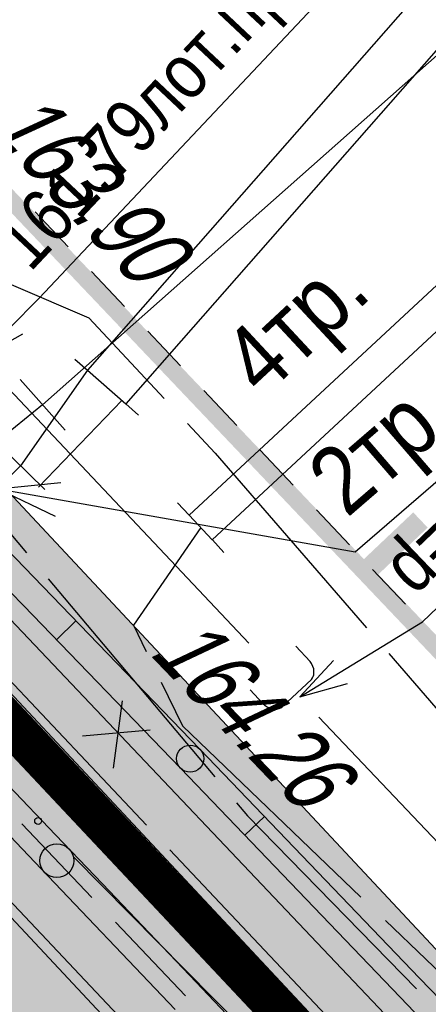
# Model space of a CAD drawing. Header units: millimetres. Extents: x 4385 to 11928, y 17253 to 36963.
# Tile 164 of 256: x 5920 to 5926, y 18684 to 18698. Entities that reach past the tile are written whole.
import ezdxf
from ezdxf.enums import TextEntityAlignment as Align

# ---------------------------------------------------------------- set-up
doc = ezdxf.new("R2010")
doc.units = ezdxf.units.MM
for name, color, linetype, lineweight in [('Геоподоснова_34179-21 от 9.08.21$0$Водосток', 7, 'Continuous', 25), ('Геоподоснова_34179-21 от 9.08.21$0$Водосток проектный', 7, 'Continuous', 25), ('Геоподоснова_34179-21 от 9.08.21$0$Горизонтали', 7, 'Continuous', 25), ('Геоподоснова_34179-21 от 9.08.21$0$Граница улицы', 7, 'Continuous', 25), ('Геоподоснова_34179-21 от 9.08.21$0$Кабели', 7, 'Continuous', 25), ('Геоподоснова_34179-21 от 9.08.21$0$Кабель Мосэнерго', 7, 'Continuous', 25), ('Геоподоснова_34179-21 от 9.08.21$0$Кабель связи', 7, 'Continuous', 25), ('Геоподоснова_34179-21 от 9.08.21$0$Канализация напорная', 7, 'Continuous', 25), ('Геоподоснова_34179-21 от 9.08.21$0$Красные линии', 7, 'Continuous', 25), ('Геоподоснова_34179-21 от 9.08.21$0$Ограды', 7, 'Continuous', 25), ('Геоподоснова_34179-21 от 9.08.21$0$Фонтаны', 7, 'Continuous', 25), ('ГП_реконстр_Ботаническая$0$ГП_дороги_УДС', 205, 'Continuous', 5)]:
    doc.layers.add(name, color=color, linetype=linetype, lineweight=lineweight)
doc.layers.add('ГП_граница_аренд_зем_500', color=7, linetype='Continuous', true_color=0x000000)
doc.layers.add('ГП_реконстр_Ботаническая$0$ГП_озел_проект_УДС', color=7, linetype='Continuous', lineweight=0, true_color=0xbedfd7, transparency=0.5)
doc.layers.add('ГП_реконстр_Ботаническая$0$ГП_тротуары_штриховка_УДС', color=7, linetype='Continuous', lineweight=0, true_color=0xd3c4ab, transparency=0.5)
doc.styles.add('Геоподоснова_34179-21 от 9.08.21$0$Style-RUSSIAN_1251', font='RUSSIAN_1251.shx')
doc.styles.add('Геоподоснова_34179-21 от 9.08.21$0$Style-RUSSIAN_1251 I 0.32289', font='RUSSIAN_1251.shx', dxfattribs={"oblique": 18.5})

# ---------------------------------------------------------------- blocks, each defined once
blk = doc.blocks.new('Геоподоснова_34179-21 от 9.08.21$0$msdElementTypeLineString_95')
at = {"layer": 'Геоподоснова_34179-21 от 9.08.21$0$Ограды', "color": 7, "linetype": 'Continuous', "lineweight": 25}
for p, q in [((25.739, 128.683), (28.517, 125.806)), ((25.453, 128.404), (28.231, 125.526)), ((28.716, 125.023), (29.004, 125.301)), ((31.294, 122.926), (34.062, 120.04)), ((31.008, 122.647), (33.776, 119.76)), ((31.491, 122.143), (31.78, 122.42)), ((34.062, 120.04), (36.831, 117.153)), ((33.776, 119.76), (36.545, 116.873))]:
    blk.add_line(p, q, dxfattribs=at)
at = {"layer": 'Геоподоснова_34179-21 от 9.08.21$0$Ограды', "color": 7, "linetype": 'Continuous', "lineweight": 25, "flags": 128}
for points in [[(28.517, 125.806), (30.829, 123.411), (31.294, 122.926)], [(28.231, 125.526), (30.541, 123.134), (31.008, 122.647)]]:
    blk.add_lwpolyline(points, dxfattribs=at)
blk = doc.blocks.new('Геоподоснова_34179-21 от 9.08.21$0$msdElementTypeLineString_119')
at = {"layer": 'Геоподоснова_34179-21 от 9.08.21$0$Ограды', "linetype": 'Continuous', "lineweight": 25}
h = blk.add_hatch(color=7, dxfattribs=at)
edge = h.paths.add_edge_path()
edge.add_arc((80.535, 137.715), 0.25, 0, 360)
at = {"layer": 'Геоподоснова_34179-21 от 9.08.21$0$Ограды', "color": 7, "linetype": 'Continuous', "lineweight": 25}
for p, q in [((80.515, 138.098), (79.826, 138.823)), ((80.21, 137.694), (79.52, 138.418)), ((81.052, 137.172), (80.018, 138.258)), ((81.205, 137.374), (80.515, 138.098)), ((80.899, 136.97), (80.21, 137.694)), ((81.894, 136.65), (81.205, 137.374)), ((81.589, 136.245), (80.899, 136.97)), ((82.431, 135.723), (81.397, 136.81)), ((82.584, 135.925), (81.894, 136.65)), ((82.278, 135.521), (81.589, 136.245)), ((83.273, 135.201), (82.584, 135.925))]:
    blk.add_line(p, q, dxfattribs=at)
blk.add_circle((80.535, 137.715), 0.25, dxfattribs=at)
blk.add_circle((80.535, 137.715), 0.25, dxfattribs=at)
blk = doc.blocks.new('Геоподоснова_34179-21 от 9.08.21$0$msdElementTypeLineString_121')
at = {"layer": 'Геоподоснова_34179-21 от 9.08.21$0$Граница улицы', "color": 7, "linetype": 'Continuous', "lineweight": 25}
for p, q in [((6.517, 32.346), (6.032, 32.86)), ((7.345, 31.468), (6.86, 31.982)), ((8.172, 30.591), (7.688, 31.104)), ((9, 29.713), (8.515, 30.227)), ((9.828, 28.835), (9.343, 29.349)), ((10.656, 27.957), (10.171, 28.471)), ((11.484, 27.08), (10.999, 27.594))]:
    blk.add_line(p, q, dxfattribs=at)
blk = doc.blocks.new('Геоподоснова_34179-21 от 9.08.21$0$PIKET_498')
at = {"layer": 'Геоподоснова_34179-21 от 9.08.21$0$Горизонтали', "color": 7, "linetype": 'Continuous', "lineweight": 25}
blk.add_arc((0.00025, 0.0004), 0.2, 0, 359.999994, dxfattribs=at)
blk = doc.blocks.new('Геоподоснова_34179-21 от 9.08.21$0$msdElementTypeLine_36')
at = {"layer": 'Геоподоснова_34179-21 от 9.08.21$0$Кабель Мосэнерго', "color": 7, "linetype": 'Continuous', "lineweight": 25}
for p, q in [((-0.044, 0.675), (0.126, 0.492)), ((0.126, 0.492), (0.466, 0.126)), ((0.467, 0.126), (0.637, -0.057))]:
    blk.add_line(p, q, dxfattribs=at)
blk = doc.blocks.new('Геоподоснова_34179-21 от 9.08.21$0$msdElementTypeLine_37')
at = {"layer": 'Геоподоснова_34179-21 от 9.08.21$0$Кабель Мосэнерго', "color": 7, "linetype": 'Continuous', "lineweight": 25}
for p, q in [((-0.044, 0.675), (0.126, 0.492)), ((0.126, 0.492), (0.466, 0.126)), ((0.467, 0.126), (0.637, -0.057))]:
    blk.add_line(p, q, dxfattribs=at)
blk = doc.blocks.new('Геоподоснова_34179-21 от 9.08.21$0$msdElementTypeMultiLine_123')
at = {"layer": 'Геоподоснова_34179-21 от 9.08.21$0$Кабель Мосэнерго', "color": 7, "linetype": 'Continuous', "lineweight": 25, "flags": 128}
for points in [[(9.896, 9.582), (0.126, 0.492)], [(10.236, 9.216), (0.466, 0.126)]]:
    blk.add_lwpolyline(points, dxfattribs=at)
at = {"layer": 'Геоподоснова_34179-21 от 9.08.21$0$Кабель Мосэнерго', "color": 7, "linetype": 'Continuous', "lineweight": 25}
for name, p in [('Геоподоснова_34179-21 от 9.08.21$0$msdElementTypeLine_37', (9.77, 9.09)), ('Геоподоснова_34179-21 от 9.08.21$0$msdElementTypeLine_36', (0, 0))]:
    blk.add_blockref(name, p, dxfattribs=at)
blk = doc.blocks.new('Геоподоснова_34179-21 от 9.08.21$0$msdElementTypeLine_40')
at = {"layer": 'Геоподоснова_34179-21 от 9.08.21$0$Кабель Мосэнерго', "color": 7, "linetype": 'Continuous', "lineweight": 25}
for p, q in [((-0.063, 0.785), (0.125, 0.62)), ((0.125, 0.62), (0.689, 0.126)), ((0.689, 0.126), (0.877, -0.039))]:
    blk.add_line(p, q, dxfattribs=at)
blk = doc.blocks.new('Геоподоснова_34179-21 от 9.08.21$0$msdElementTypeLine_41')
at = {"layer": 'Геоподоснова_34179-21 от 9.08.21$0$Кабель Мосэнерго', "color": 7, "linetype": 'Continuous', "lineweight": 25}
for p, q in [((-0.063, 0.785), (0.125, 0.62)), ((0.125, 0.62), (0.689, 0.126)), ((0.689, 0.126), (0.877, -0.039))]:
    blk.add_line(p, q, dxfattribs=at)
blk = doc.blocks.new('Геоподоснова_34179-21 от 9.08.21$0$msdElementTypeMultiLine_126')
at = {"layer": 'Геоподоснова_34179-21 от 9.08.21$0$Кабель Мосэнерго', "color": 7, "linetype": 'Continuous', "lineweight": 25, "flags": 128}
for points in [[(9.722, 11.561), (0.125, 0.62)], [(10.286, 11.067), (0.689, 0.126)]]:
    blk.add_lwpolyline(points, dxfattribs=at)
at = {"layer": 'Геоподоснова_34179-21 от 9.08.21$0$Кабель Мосэнерго', "color": 7, "linetype": 'Continuous', "lineweight": 25}
for name, p in [('Геоподоснова_34179-21 от 9.08.21$0$msdElementTypeLine_41', (9.597, 10.941)), ('Геоподоснова_34179-21 от 9.08.21$0$msdElementTypeLine_40', (0, 0))]:
    blk.add_blockref(name, p, dxfattribs=at)
blk = doc.blocks.new('Геоподоснова_34179-21 от 9.08.21$0$msdElementTypeLineString_306')
at = {"layer": 'Геоподоснова_34179-21 от 9.08.21$0$Кабель Мосэнерго', "color": 7, "linetype": 'Continuous', "lineweight": 25}
for p, q in [((3.777, 4.535), (4.491, 3.835)), ((1.143, 1.85), (1.857, 1.15))]:
    blk.add_line(p, q, dxfattribs=at)
blk = doc.blocks.new('Геоподоснова_34179-21 от 9.08.21$0$msdElementTypeMultiLine_141')
at = {"layer": 'Геоподоснова_34179-21 от 9.08.21$0$Кабель Мосэнерго', "color": 7, "linetype": 'Continuous', "lineweight": 25, "flags": 128}
blk.add_lwpolyline([(4.134, 4.185), (1.5, 1.5)], dxfattribs=at)
at = {"layer": 'Геоподоснова_34179-21 от 9.08.21$0$Кабель Мосэнерго', "color": 7, "linetype": 'Continuous', "lineweight": 25}
blk.add_blockref('Геоподоснова_34179-21 от 9.08.21$0$msdElementTypeLineString_306', (0, 0), dxfattribs=at)
blk = doc.blocks.new('Геоподоснова_34179-21 от 9.08.21$0$msdElementTypeLineString_317')
at = {"layer": 'Геоподоснова_34179-21 от 9.08.21$0$Кабель Мосэнерго', "color": 7, "linetype": 'Continuous', "lineweight": 25}
blk.add_line((1.168, 1.874), (1.832, 1.126), dxfattribs=at)
blk = doc.blocks.new('Геоподоснова_34179-21 от 9.08.21$0$msdElementTypeMultiLine_150')
at = {"layer": 'Геоподоснова_34179-21 от 9.08.21$0$Кабель Мосэнерго', "color": 7, "linetype": 'Continuous', "lineweight": 25, "flags": 128}
blk.add_lwpolyline([(17.379, 15.589), (1.5, 1.5)], dxfattribs=at)
at = {"layer": 'Геоподоснова_34179-21 от 9.08.21$0$Кабель Мосэнерго', "color": 7, "linetype": 'Continuous', "lineweight": 25}
blk.add_blockref('Геоподоснова_34179-21 от 9.08.21$0$msdElementTypeLineString_317', (0, 0), dxfattribs=at)
blk = doc.blocks.new('Геоподоснова_34179-21 от 9.08.21$0$msdElementTypeLineString_318')
at = {"layer": 'Геоподоснова_34179-21 от 9.08.21$0$Кабели', "color": 7, "linetype": 'Continuous', "lineweight": 25}
blk.add_line((27.648, 5.099), (30.271, 2.444), dxfattribs=at)
blk.add_circle((27.121, 5.633), 0.05, dxfattribs=at)
blk = doc.blocks.new('Геоподоснова_34179-21 от 9.08.21$0$msdElementTypeMultiLine_151')
at = {"layer": 'Геоподоснова_34179-21 от 9.08.21$0$Кабели', "color": 7, "linetype": 'Continuous', "lineweight": 25}
blk.add_blockref('Геоподоснова_34179-21 от 9.08.21$0$msdElementTypeLineString_318', (0, 0), dxfattribs=at)
blk = doc.blocks.new('Геоподоснова_34179-21 от 9.08.21$0$msdElementTypeLineString_319')
at = {"layer": 'Геоподоснова_34179-21 от 9.08.21$0$Канализация напорная', "color": 16, "linetype": 'Continuous', "lineweight": 25}
blk.add_line((16.578, 16.381), (32.124, 0), dxfattribs=at)
blk = doc.blocks.new('Геоподоснова_34179-21 от 9.08.21$0$msdElementTypeLineString_320')
at = {"layer": 'Геоподоснова_34179-21 от 9.08.21$0$Канализация напорная', "color": 1, "linetype": 'Continuous', "lineweight": 25}
for p, q in [((27.012, 6.766), (26.879, 5.775)), ((27.426, 6.333), (26.43, 6.245))]:
    blk.add_line(p, q, dxfattribs=at)
blk = doc.blocks.new('Геоподоснова_34179-21 от 9.08.21$0$msdElementTypeMultiLine_152')
at = {"layer": 'Геоподоснова_34179-21 от 9.08.21$0$Канализация напорная', "color": 16, "linetype": 'Continuous', "lineweight": 25}
blk.add_blockref('Геоподоснова_34179-21 от 9.08.21$0$msdElementTypeLineString_319', (0.506, 0.506), dxfattribs=at)
at = {"layer": 'Геоподоснова_34179-21 от 9.08.21$0$Канализация напорная', "color": 1, "linetype": 'Continuous', "lineweight": 25}
blk.add_blockref('Геоподоснова_34179-21 от 9.08.21$0$msdElementTypeLineString_320', (0.099, 0.099), dxfattribs=at)
blk = doc.blocks.new('Геоподоснова_34179-21 от 9.08.21$0$msdElementTypeLineString_466')
at = {"layer": 'Геоподоснова_34179-21 от 9.08.21$0$Водосток', "color": 30, "linetype": 'Continuous', "lineweight": 25}
for p, q in [((8.063, 8.182), (8.353, 8.819)), ((4.558, 4.625), (8.063, 8.182)), ((0, 0), (3.505, 3.557))]:
    blk.add_line(p, q, dxfattribs=at)
blk = doc.blocks.new('Геоподоснова_34179-21 от 9.08.21$0$msdElementTypeLineString_467')
at = {"layer": 'Геоподоснова_34179-21 от 9.08.21$0$Водосток', "color": 30, "linetype": 'Continuous', "lineweight": 25, "flags": 128}
for points in [[(8.794, 10.34), (8.696, 10.125), (8.682, 10.088), (8.676, 10.058), (8.669, 10.016), (8.671, 9.975), (8.678, 9.941), (8.695, 9.906), (8.715, 9.874), (8.738, 9.856), (8.761, 9.841), (9.293, 9.598), (9.318, 9.592), (9.339, 9.589), (9.368, 9.591), (9.391, 9.598), (9.422, 9.61), (9.451, 9.624), (9.477, 9.648), (9.511, 9.683), (9.53, 9.714), (9.64, 9.955)], [(4.338, 5.052), (4.143, 4.854), (4.117, 4.825), (4.101, 4.799), (4.081, 4.762), (4.068, 4.723), (4.063, 4.688), (4.067, 4.65), (4.075, 4.612), (4.09, 4.588), (4.106, 4.565), (4.523, 4.155), (4.544, 4.14), (4.564, 4.131), (4.591, 4.123), (4.616, 4.121), (4.648, 4.122), (4.681, 4.125), (4.713, 4.138), (4.757, 4.16), (4.786, 4.183), (5.003, 4.403)]]:
    blk.add_lwpolyline(points, dxfattribs=at)
blk = doc.blocks.new('Геоподоснова_34179-21 от 9.08.21$0$msdElementTypeMultiLine_265')
at = {"layer": 'Геоподоснова_34179-21 от 9.08.21$0$Водосток', "color": 30, "linetype": 'Continuous', "lineweight": 25}
for name, p in [('Геоподоснова_34179-21 от 9.08.21$0$msdElementTypeLineString_467', (0, 0)), ('Геоподоснова_34179-21 от 9.08.21$0$msdElementTypeLineString_466', (0.467, 0.467))]:
    blk.add_blockref(name, p, dxfattribs=at)
blk = doc.blocks.new('Геоподоснова_34179-21 от 9.08.21$0$msdElementTypeLineString_693')
at = {"layer": 'Геоподоснова_34179-21 от 9.08.21$0$Канализация напорная', "color": 16, "linetype": 'Continuous', "lineweight": 25}
blk.add_line((16.578, 16.381), (32.124, 0), dxfattribs=at)
blk = doc.blocks.new('Геоподоснова_34179-21 от 9.08.21$0$msdElementTypeLineString_694')
at = {"layer": 'Геоподоснова_34179-21 от 9.08.21$0$Канализация напорная', "color": 1, "linetype": 'Continuous', "lineweight": 25}
for p, q in [((27.012, 6.766), (26.879, 5.775)), ((27.426, 6.333), (26.43, 6.245))]:
    blk.add_line(p, q, dxfattribs=at)
blk = doc.blocks.new('Геоподоснова_34179-21 от 9.08.21$0$msdElementTypeMultiLine_456')
at = {"layer": 'Геоподоснова_34179-21 от 9.08.21$0$Канализация напорная', "color": 16, "linetype": 'Continuous', "lineweight": 25}
blk.add_blockref('Геоподоснова_34179-21 от 9.08.21$0$msdElementTypeLineString_693', (0.506, 0.506), dxfattribs=at)
at = {"layer": 'Геоподоснова_34179-21 от 9.08.21$0$Канализация напорная', "color": 1, "linetype": 'Continuous', "lineweight": 25}
blk.add_blockref('Геоподоснова_34179-21 от 9.08.21$0$msdElementTypeLineString_694', (0.099, 0.099), dxfattribs=at)
blk = doc.blocks.new('Геоподоснова_34179-21 от 9.08.21$0$msdElementTypeLineString_832')
at = {"layer": 'Геоподоснова_34179-21 от 9.08.21$0$Кабель связи', "color": 3, "linetype": 'Continuous', "lineweight": 25}
blk.add_line((29.787, 103.649), (27.301, 106.283), dxfattribs=at)
blk = doc.blocks.new('Геоподоснова_34179-21 от 9.08.21$0$msdElementTypeMultiLine_516')
at = {"layer": 'Геоподоснова_34179-21 от 9.08.21$0$Кабель связи', "color": 3, "linetype": 'Continuous', "lineweight": 25}
blk.add_blockref('Геоподоснова_34179-21 от 9.08.21$0$msdElementTypeLineString_832', (0.142, 0.142), dxfattribs=at)
blk = doc.blocks.new('Геоподоснова_34179-21 от 9.08.21$0$DIMTXT_27')
at = {"layer": 'Геоподоснова_34179-21 от 9.08.21$0$Кабель Мосэнерго', "color": 7, "linetype": 'Continuous', "lineweight": 25}
for q in [(0.93, 0.09), (0.843, -0.402)]:
    blk.add_line((0, 0), q, dxfattribs=at)
at = {"layer": 'Геоподоснова_34179-21 от 9.08.21$0$Кабель Мосэнерго', "color": 7, "linetype": 'Continuous', "lineweight": 25, "flags": 128}
blk.add_lwpolyline([(0, 0), (5.261, -0.927), (7.557, 1.057)], dxfattribs=at)
at = {"layer": 'Геоподоснова_34179-21 от 9.08.21$0$Кабель Мосэнерго', "color": 7, "linetype": 'Continuous', "lineweight": 25, "style": 'Геоподоснова_34179-21 от 9.08.21$0$Style-RUSSIAN_1251', "width": 0.899998}
blk.add_text('2тр.', height=1, rotation=40.8307, dxfattribs=at).set_placement((4.483, 0.317), align=Align.TOP_LEFT)
blk = doc.blocks.new('Геоподоснова_34179-21 от 9.08.21$0$msdElementTypeLineString_872')
at = {"layer": 'Геоподоснова_34179-21 от 9.08.21$0$Водосток проектный', "color": 7, "linetype": 'Continuous', "lineweight": 25}
for p, q in [((73.788, 152.408), (69.823, 156.605)), ((78.784, 147.121), (74.818, 151.318))]:
    blk.add_line(p, q, dxfattribs=at)
blk = doc.blocks.new('Геоподоснова_34179-21 от 9.08.21$0$msdElementTypeLineString_873')
at = {"layer": 'Геоподоснова_34179-21 от 9.08.21$0$Водосток проектный', "color": 7, "linetype": 'Continuous', "lineweight": 25, "flags": 128}
blk.add_lwpolyline([(74.271, 152.187), (74.461, 151.985), (74.49, 151.959), (74.515, 151.942), (74.552, 151.92), (74.59, 151.906), (74.624, 151.9), (74.663, 151.902), (74.701, 151.909), (74.726, 151.923), (74.749, 151.938), (75.174, 152.34), (75.189, 152.361), (75.199, 152.38), (75.208, 152.407), (75.211, 152.432), (75.211, 152.464), (75.209, 152.497), (75.197, 152.529), (75.177, 152.574), (75.155, 152.604), (74.943, 152.829)], dxfattribs=at)
blk = doc.blocks.new('Геоподоснова_34179-21 от 9.08.21$0$msdElementTypeMultiLine_536')
at = {"layer": 'Геоподоснова_34179-21 от 9.08.21$0$Водосток проектный', "color": 7, "linetype": 'Continuous', "lineweight": 25}
for name, p in [('Геоподоснова_34179-21 от 9.08.21$0$msdElementTypeLineString_872', (0.467, 0.467)), ('Геоподоснова_34179-21 от 9.08.21$0$msdElementTypeLineString_873', (0, 0))]:
    blk.add_blockref(name, p, dxfattribs=at)
blk = doc.blocks.new('Геоподоснова_34179-21 от 9.08.21$0$msdElementTypeLineString_875')
at = {"layer": 'Геоподоснова_34179-21 от 9.08.21$0$Водосток проектный', "color": 7, "linetype": 'Continuous', "lineweight": 25}
for p, q in [((3.943, 3.651), (6.784, 6.281)), ((0.001, 0.001), (2.842, 2.631))]:
    blk.add_line(p, q, dxfattribs=at)
blk = doc.blocks.new('Геоподоснова_34179-21 от 9.08.21$0$msdElementTypeLineString_876')
at = {"layer": 'Геоподоснова_34179-21 от 9.08.21$0$Водосток проектный', "color": 7, "linetype": 'Continuous', "lineweight": 25}
for p, q in [((3.942, 3.65), (6.783, 6.281)), ((0.001, 0), (2.842, 2.631))]:
    blk.add_line(p, q, dxfattribs=at)
blk = doc.blocks.new('Геоподоснова_34179-21 от 9.08.21$0$msdElementTypeMultiLine_538')
at = {"layer": 'Геоподоснова_34179-21 от 9.08.21$0$Водосток проектный', "color": 7, "linetype": 'Continuous', "lineweight": 25, "flags": 128}
blk.add_lwpolyline([(3.721, 4.109), (3.518, 3.92), (3.491, 3.892), (3.474, 3.867), (3.451, 3.83), (3.437, 3.792), (3.43, 3.758), (3.432, 3.719), (3.439, 3.681), (3.452, 3.657), (3.468, 3.633), (3.865, 3.204), (3.886, 3.189), (3.905, 3.178), (3.932, 3.169), (3.956, 3.166), (3.989, 3.165), (4.021, 3.167), (4.054, 3.179), (4.099, 3.198), (4.129, 3.22), (4.356, 3.43)], dxfattribs=at)
at = {"layer": 'Геоподоснова_34179-21 от 9.08.21$0$Водосток проектный', "color": 7, "linetype": 'Continuous', "lineweight": 25}
for name, p in [('Геоподоснова_34179-21 от 9.08.21$0$msdElementTypeLineString_875', (0.263, 0.687)), ('Геоподоснова_34179-21 от 9.08.21$0$msdElementTypeLineString_876', (0.671, 0.247))]:
    blk.add_blockref(name, p, dxfattribs=at)
blk = doc.blocks.new('Геоподоснова_34179-21 от 9.08.21$0$DIMTXT_254')
at = {"layer": 'Геоподоснова_34179-21 от 9.08.21$0$Водосток проектный', "color": 7, "linetype": 'Continuous', "lineweight": 25}
for q in [(0.35, 0.638), (0.635, 0.357)]:
    blk.add_line((0, 0), q, dxfattribs=at)
at = {"layer": 'Геоподоснова_34179-21 от 9.08.21$0$Водосток проектный', "color": 7, "linetype": 'Continuous', "lineweight": 25, "flags": 128}
blk.add_lwpolyline([(0, 0), (0.877, 0.886), (5.713, 6.026)], dxfattribs=at)
at = {"layer": 'Геоподоснова_34179-21 от 9.08.21$0$Водосток проектный', "color": 7, "linetype": 'Continuous', "lineweight": 25, "style": 'Геоподоснова_34179-21 от 9.08.21$0$Style-RUSSIAN_1251', "width": 0.875}
blk.add_text('161.79лот.пр.', height=0.8, rotation=46.7473, dxfattribs=at).set_placement((0.16, 1.802), align=Align.TOP_LEFT)
blk = doc.blocks.new('Геоподоснова_34179-21 от 9.08.21$0$DIMTXT_268')
at = {"layer": 'Геоподоснова_34179-21 от 9.08.21$0$Водосток проектный', "color": 7, "linetype": 'Continuous', "lineweight": 25}
for q in [(0.493, 0.536), (0.701, 0.195)]:
    blk.add_line((0, 0), q, dxfattribs=at)
at = {"layer": 'Геоподоснова_34179-21 от 9.08.21$0$Водосток проектный', "color": 7, "linetype": 'Continuous', "lineweight": 25, "flags": 128}
blk.add_lwpolyline([(0, 0), (1.805, 1.105), (6.646, 5.741)], dxfattribs=at)
at = {"layer": 'Геоподоснова_34179-21 от 9.08.21$0$Водосток проектный', "color": 7, "linetype": 'Continuous', "lineweight": 25, "style": 'Геоподоснова_34179-21 от 9.08.21$0$Style-RUSSIAN_1251', "width": 0.875}
blk.add_text('d=400пп. пр.', height=0.8, rotation=43.7603, dxfattribs=at).set_placement((1.136, 2.057), align=Align.TOP_LEFT)
blk = doc.blocks.new('Геоподоснова_34179-21 от 9.08.21$0$msdElementTypeLineString_925')
at = {"layer": 'Геоподоснова_34179-21 от 9.08.21$0$Красные линии', "linetype": 'Continuous', "lineweight": 25}
for points in [[(17.641, 168.734), (10.755, 175.986), (10.936, 176.158), (17.822, 168.906)], [(16.461, 170.158), (16.248, 170.383), (17.064, 171.157), (17.277, 170.933)]]:
    blk.add_hatch(color=1, dxfattribs=at).paths.add_polyline_path(points)
blk = doc.blocks.new('Геоподоснова_34179-21 от 9.08.21')
at = {"layer": 'Геоподоснова_34179-21 от 9.08.21$0$Кабель Мосэнерго', "color": 10, "linetype": 'Continuous', "lineweight": 25}
for p, q in [((5921.064, 18692.906), (5920.077, 18691.501)), ((5920.403, 18692.397), (5919.042, 18691.297)), ((5921.57, 18692.463), (5920.344, 18691.183)), ((5920.485, 18689.833), (5922.935, 18686.916)), ((5919.287, 18689.008), (5921.933, 18686.204)), ((5925.497, 18688.733), (5928.117, 18685.706)), ((5918.908, 18688.681), (5921.548, 18685.884)), ((5922.276, 18685.841), (5924.922, 18683.037)), ((5921.891, 18685.52), (5924.531, 18682.723))]:
    blk.add_line(p, q, dxfattribs=at)
at = {"layer": 'Геоподоснова_34179-21 от 9.08.21$0$Кабель Мосэнерго', "color": 10, "linetype": 'Continuous', "lineweight": 25, "flags": 128}
for points in [[(5918.897, 18694.615), (5921.082, 18693.679), (5922.192, 18692.489)], [(5917.477, 18692.912), (5919.676, 18690.797), (5920.164, 18690.216)], [(5922.533, 18692.124), (5922.944, 18691.683), (5925.17, 18689.111)], [(5922.73, 18690.59), (5921.74, 18689.15), (5921.929, 18688.762)], [(5922.147, 18688.313), (5922.46, 18687.67), (5925.088, 18685.147)], [(5923.257, 18686.533), (5923.416, 18686.343), (5925.905, 18683.795)], [(5925.448, 18684.801), (5927.23, 18683.09), (5928.525, 18681.717)]]:
    blk.add_lwpolyline(points, dxfattribs=at)
at = {"layer": 'Геоподоснова_34179-21 от 9.08.21$0$Водосток', "color": 30, "linetype": 'Continuous', "lineweight": 25}
blk.add_blockref('Геоподоснова_34179-21 от 9.08.21$0$msdElementTypeMultiLine_265', (5915.892, 18695.32), dxfattribs=at)
at = {"layer": 'Геоподоснова_34179-21 от 9.08.21$0$Водосток проектный', "color": 7, "linetype": 'Continuous', "lineweight": 25}
for name, p in [('Геоподоснова_34179-21 от 9.08.21$0$DIMTXT_254', (5919.475, 18693.085)), ('Геоподоснова_34179-21 от 9.08.21$0$msdElementTypeMultiLine_536', (5849.185, 18536.013)), ('Геоподоснова_34179-21 от 9.08.21$0$DIMTXT_268', (5924.189, 18688.096)), ('Геоподоснова_34179-21 от 9.08.21$0$msdElementTypeMultiLine_538', (5921.185, 18676.853))]:
    blk.add_blockref(name, p, dxfattribs=at)
at = {"layer": 'Геоподоснова_34179-21 от 9.08.21$0$Горизонтали', "color": 7, "linetype": 'Continuous', "lineweight": 25}
blk.add_blockref('Геоподоснова_34179-21 от 9.08.21$0$PIKET_498', (5922.574, 18687.185), dxfattribs=at)
at = {"layer": 'Геоподоснова_34179-21 от 9.08.21$0$Граница улицы', "color": 7, "linetype": 'Continuous', "lineweight": 25}
blk.add_blockref('Геоподоснова_34179-21 от 9.08.21$0$msdElementTypeLineString_121', (5914.261, 18662.379), dxfattribs=at)
at = {"layer": 'Геоподоснова_34179-21 от 9.08.21$0$Кабели', "color": 7, "linetype": 'Continuous', "lineweight": 25}
blk.add_blockref('Геоподоснова_34179-21 от 9.08.21$0$msdElementTypeMultiLine_151', (5893.215, 18680.634), dxfattribs=at)
at = {"layer": 'Геоподоснова_34179-21 от 9.08.21$0$Кабель Мосэнерго', "color": 7, "linetype": 'Continuous', "lineweight": 25}
for name, p in [('Геоподоснова_34179-21 от 9.08.21$0$msdElementTypeMultiLine_150', (5918.903, 18690.897)), ('Геоподоснова_34179-21 от 9.08.21$0$msdElementTypeMultiLine_126', (5920.939, 18692.286)), ('Геоподоснова_34179-21 от 9.08.21$0$msdElementTypeMultiLine_123', (5922.434, 18690.281)), ('Геоподоснова_34179-21 от 9.08.21$0$DIMTXT_27', (5919.743, 18691.161)), ('Геоподоснова_34179-21 от 9.08.21$0$msdElementTypeMultiLine_141', (5915.943, 18687.316))]:
    blk.add_blockref(name, p, dxfattribs=at)
at = {"layer": 'Геоподоснова_34179-21 от 9.08.21$0$Кабель связи', "color": 3, "linetype": 'Continuous', "lineweight": 25}
blk.add_blockref('Геоподоснова_34179-21 от 9.08.21$0$msdElementTypeMultiLine_516', (5891.802, 18579.382), dxfattribs=at)
at = {"layer": 'Геоподоснова_34179-21 от 9.08.21$0$Канализация напорная', "color": 16, "linetype": 'Continuous', "lineweight": 25}
for name in ['Геоподоснова_34179-21 от 9.08.21$0$msdElementTypeMultiLine_152', 'Геоподоснова_34179-21 от 9.08.21$0$msdElementTypeMultiLine_456']:
    blk.add_blockref(name, (5894.463, 18681.173), dxfattribs=at)
at = {"layer": 'Геоподоснова_34179-21 от 9.08.21$0$Красные линии', "color": 1, "linetype": 'Continuous', "lineweight": 25}
blk.add_blockref('Геоподоснова_34179-21 от 9.08.21$0$msdElementTypeLineString_925', (5908.793, 18519.656), dxfattribs=at)
at = {"layer": 'Геоподоснова_34179-21 от 9.08.21$0$Ограды', "color": 7, "linetype": 'Continuous', "lineweight": 25}
for name, p in [('Геоподоснова_34179-21 от 9.08.21$0$msdElementTypeLineString_95', (5891.889, 18563.913)), ('Геоподоснова_34179-21 от 9.08.21$0$msdElementTypeLineString_119', (5840.077, 18547.967))]:
    blk.add_blockref(name, p, dxfattribs=at)
at = {"layer": 'Геоподоснова_34179-21 от 9.08.21$0$Горизонтали', "color": 7, "linetype": 'Continuous', "lineweight": 25, "style": 'Геоподоснова_34179-21 от 9.08.21$0$Style-RUSSIAN_1251 I 0.32289', "oblique": 18.5, "width": 0.799996}
blk.add_text('164.26', height=1, rotation=313.8023, dxfattribs=at).set_placement((5921.953, 18688.74))
at = {"layer": 'Геоподоснова_34179-21 от 9.08.21$0$Кабель Мосэнерго', "color": 7, "linetype": 'Continuous', "lineweight": 25, "style": 'Геоподоснова_34179-21 от 9.08.21$0$Style-RUSSIAN_1251', "width": 0.899998}
blk.add_text('4тр.', height=1, rotation=42.92, dxfattribs=at).set_placement((5923.644, 18692.488))
at = {"layer": 'Геоподоснова_34179-21 от 9.08.21$0$Фонтаны', "color": 7, "linetype": 'Continuous', "lineweight": 25, "style": 'Геоподоснова_34179-21 от 9.08.21$0$Style-RUSSIAN_1251 I 0.32289', "oblique": 18.5, "width": 0.799996}
blk.add_text('163.90', height=1, rotation=313.2473, dxfattribs=at).set_placement((5919.56, 18696.487))
blk = doc.blocks.new('ГП_реконстр_Ботаническая')
at = {"layer": 'ГП_реконстр_Ботаническая$0$ГП_озел_проект_УДС'}
h = blk.add_hatch(color=256, dxfattribs=at)
h.dxf.hatch_style = 1
edge = h.paths.add_edge_path()
edge.add_arc((5909.222, 18684.228), 12.5, 43.0357, 73.0992)
edge.add_arc((5909.222, 18684.228), 12.5, 73.0992, 84.2697)
edge.add_line((5910.47, 18696.665), (5916.897, 18691.394))
edge.add_line((5916.897, 18691.394), (5969.281, 18635.289))
edge.add_line((5969.281, 18635.289), (5969.482, 18635.459))
edge.add_line((5969.482, 18635.459), (5972.51, 18634.762))
edge.add_line((5972.51, 18634.762), (5951.896, 18656.84))
edge.add_line((5951.896, 18656.84), (5951.639, 18656.842))
edge.add_line((5951.639, 18656.842), (5951.348, 18657.14))
edge.add_line((5951.348, 18657.14), (5951.327, 18657.449))
edge.add_line((5951.327, 18657.449), (5918.359, 18692.759))
h = blk.add_hatch(color=256, dxfattribs=at)
h.dxf.hatch_style = 1
h.paths.add_polyline_path([(5966.108, 18632.215), (5962.003, 18636.603), (5940.56, 18659.733), (5922.635, 18678.713), (5909.428, 18692.849), (5909.08, 18693.211), (5909.086, 18693.216), (5908.619, 18693.69), (5908.176, 18694.149), (5908.166, 18694.16), (5907.946, 18694.849), (5915.253, 18689.858), (5967.652, 18633.736)])
at = {"layer": 'ГП_реконстр_Ботаническая$0$ГП_тротуары_штриховка_УДС'}
h = blk.add_hatch(color=256, dxfattribs=at)
h.dxf.hatch_style = 1
edge = h.paths.add_edge_path()
edge.add_line((5967.652, 18633.736), (5915.253, 18689.858))
edge.add_line((5915.253, 18689.858), (5907.954, 18694.851))
edge.add_line((5907.954, 18694.851), (5907.946, 18694.849))
edge.add_line((5907.946, 18694.849), (5905.873, 18696.271))
edge.add_arc((5909.222, 18684.228), 12.5, 98.4257, 105.5408, ccw=False)
edge.add_arc((5909.222, 18684.228), 12.5, 84.2697, 98.4257, ccw=False)
edge.add_line((5910.47, 18696.665), (5916.897, 18691.394))
edge.add_line((5916.897, 18691.394), (5969.281, 18635.289))
edge.add_line((5969.281, 18635.289), (5968.926, 18634.991))
edge.add_line((5968.926, 18634.991), (5967.652, 18633.736))
at = {"layer": 'ГП_реконстр_Ботаническая$0$ГП_дороги_УДС', "flags": 128}
for points in [[(5918.359, 18692.759), (5951.327, 18657.449), (5951.348, 18657.14), (5951.639, 18656.842), (5951.896, 18656.84), (6044.625, 18557.524)], [(5916.897, 18691.394), (6043.163, 18556.159)], [(5915.253, 18689.858), (5967.652, 18633.736)]]:
    blk.add_lwpolyline(points, dxfattribs=at)

msp = doc.modelspace()

# ---------------------------------------------------------------- linework, layer by layer
at = {"layer": 'ГП_граница_аренд_зем_500', "color": 190, "true_color": 0x9933ff, "const_width": 0.6}
msp.add_lwpolyline([(5892.85, 18716.544), (6024.877, 18575.86), (6064.881, 18533.238), (5990.171, 18463.136), (5886.567, 18442.93), (5839.299, 18683.877)], close=True, dxfattribs=at)

# ---------------------------------------------------------------- block references
for name in ['ГП_реконстр_Ботаническая', 'Геоподоснова_34179-21 от 9.08.21']:
    msp.add_blockref(name, (0, 0))

doc.saveas('drawing.dxf')
